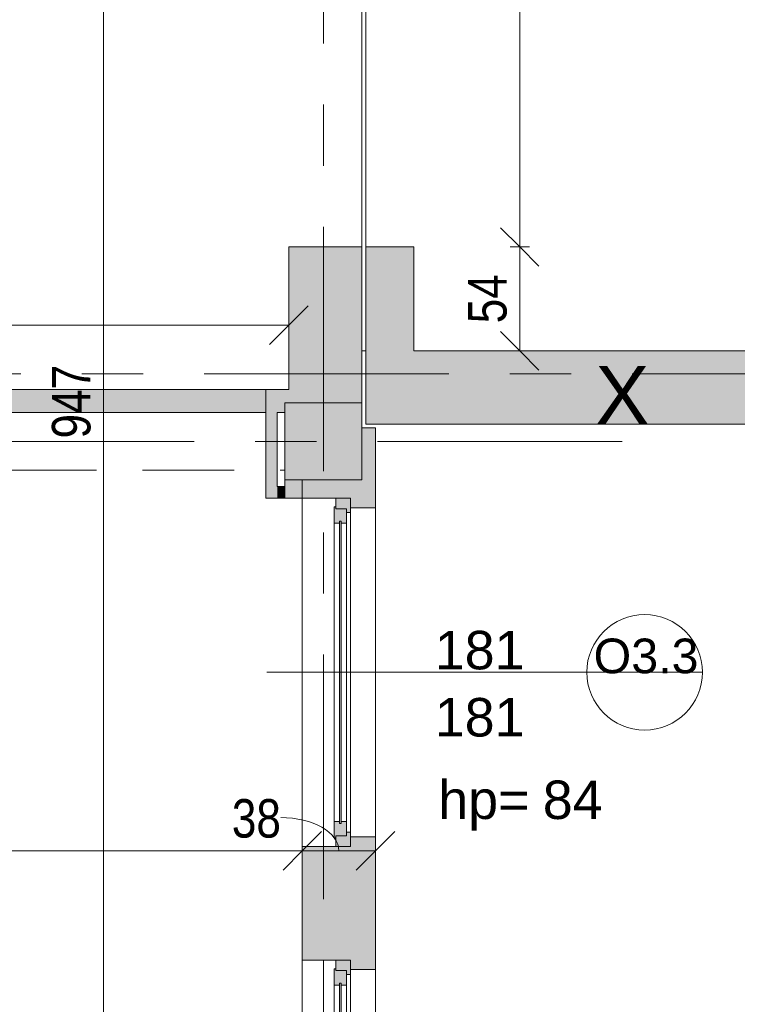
# Model space of a CAD drawing. Header units: centimetres. Extents: x -1737 to 22393, y -8842 to 3838.
# Tile 128 of 174: x 1030 to 1402, y 2036 to 2547. Entities that reach past the tile are written whole.
import ezdxf

# ---------------------------------------------------------------- set-up
doc = ezdxf.new("R2010")
doc.units = ezdxf.units.CM
doc.linetypes.add('Oś', pattern=[222.25, 127, -31.75, 31.75, -31.75])
doc.linetypes.add('Ukryte', pattern=[71.438, 47.625, -23.813])
for name, color, linetype, lineweight in [('A-ANNO-DIMS', 211, 'Continuous', 13), ('A-ANNO-DIMS-100', 211, 'Continuous', 13), ('A-AREA', 32, 'Continuous', 13), ('A-DETL-HDLN', 90, 'Ukryte', 9), ('A-FLOR', 192, 'Continuous', 13), ('A-GLAZ', 151, 'Continuous', 13), ('A-GLAZ-IDEN', 152, 'Continuous', 13), ('A-WALL', 113, 'Continuous', 13), ('A-WALL-PATT', 111, 'Continuous', 13), ('S-COLS', 52, 'Continuous', 13), ('S-GRID', 1, 'Continuous', 13), ('S-GRID-IDEN', 1, 'Continuous', 13)]:
    doc.layers.add(name, color=color, linetype=linetype, lineweight=lineweight)
doc.styles.add('Arial Narrow_2', font='ARIALN.TTF', dxfattribs={"height": 20})
doc.styles.add('Arial_11', font='arial.ttf', dxfattribs={"height": 0.2})
doc.styles.add('Arial_4', font='arial.ttf', dxfattribs={"height": 30})
doc.styles.add('Arial_5', font='arial.ttf', dxfattribs={"height": 20})
doc.styles.add('Arial_9', font='arial.ttf', dxfattribs={"height": 18})
doc.dimstyles.new('Diagonal_1_100__0__wewnętrzne', dxfattribs={"dimscale": 30.48, "dimtxt": 20.468619, "dimasz": 0.656168, "dimexe": 0.164042, "dimexo": 0.0625, "dimgap": 0.032808, "dimtad": 1, "dimdec": 0, "dimdsep": 46, "dimtxsty": 'Arial Narrow_2', "dimblk1": 'OBLIQUE', "dimblk2": 'OBLIQUE', "dimsah": 1, "dimcen": 0.09, "dimazin": 0, "dimtfac": 1, "dimtdec": 4, "dimtix": 1, "dimtmove": 0, "dimatfit": 3, "dimfxl": 0, "dimtvp": 1, "dimtolj": 1, "dimtzin": 0, "dimarcsym": 0})
doc.dimstyles.new('Diagonal_1_100__0__wewnętrzne_1', dxfattribs={"dimscale": 30.48, "dimtxt": 20.468619, "dimasz": 0.656168, "dimexe": 0.164042, "dimexo": 0.0625, "dimgap": 0.032808, "dimtad": 1, "dimdec": 0, "dimdsep": 46, "dimtxsty": 'Arial Narrow_2', "dimblk1": 'OBLIQUE', "dimblk2": 'OBLIQUE', "dimsah": 1, "dimcen": 0.09, "dimazin": 0, "dimtfac": 1, "dimtdec": 4, "dimtix": 1, "dimtmove": 1, "dimatfit": 3, "dimfxl": 0, "dimtvp": 1, "dimtolj": 1, "dimtzin": 0, "dimarcsym": 0})

# ---------------------------------------------------------------- blocks, each defined once
blk = doc.blocks.new('M_Concrete-Square-Column - 400 x 400mm-1512407-3_piętro I __3_90 m_ - stan projektowany')
at = {"layer": 'S-COLS', "lineweight": 9}
blk.add_hatch(color=253, dxfattribs=at).paths.add_polyline_path([(20, -20), (20, 20), (-20, 20), (-20, -20), (11, -20)], flags=0)
for p, q in [((20, 20), (-20, 20)), ((-20, 20), (-20, -20)), ((20, -20), (20, 20)), ((-20, -20), (20, -20))]:
    blk.add_line(p, q, dxfattribs=at)
blk = doc.blocks.new('Okno - automatyczna etykieta - 181x181 _nietypowy podział_-2208595-3_piętro I __3_90 m_ - stan projektowany')
at = {"layer": 'A-GLAZ', "lineweight": 9}
h = blk.add_hatch(color=253, dxfattribs=at)
h.paths.add_polyline_path([(90.5, -0.77), (90.5, 1.5), (85, 1.5), (85, -4), (83, -4), (83, -6), (90.5, -6)], flags=0)
h.paths.add_polyline_path([(-83, -6), (-83, -4), (-85, -4), (-85, 1.5), (-90.5, 1.5), (-90.5, -6), (-85, -6)], flags=0)
h = blk.add_hatch(color=253, dxfattribs=at)
h.paths.add_polyline_path([(86, 1.77), (86, 2.5), (77.5, 2.5), (77.5, -0.25), (78.5, -0.25), (78.5, -1.25), (77.5, -1.25), (77.5, -4), (85, -4), (85, 1.5), (86, 1.5)], flags=0)
h.paths.add_polyline_path([(-77.5, -1.67), (-77.5, -1.25), (-78.5, -1.25), (-78.5, -0.25), (-77.5, -0.25), (-77.5, 2.5), (-86, 2.5), (-86, 1.5), (-85, 1.5), (-85, -4), (-77.5, -4)], flags=0)
blk.add_hatch(color=253, dxfattribs=at).paths.add_polyline_path([(78.5, -0.77), (78.5, -0.25), (-78.5, -0.25), (-78.5, -1.25), (78.5, -1.25)], flags=0)
for p, q in [((-90.5, 1.5), (-85, 1.5)), ((-90.5, -6), (-90.5, 1.5)), ((-86, 2.5), (-77.5, 2.5)), ((-86, 1.5), (-86, 2.5)), ((-85, 1.5), (-86, 1.5)), ((-85, -4), (-85, 1.5)), ((-85, 1.5), (-85, -4)), ((-77.5, 2.5), (-77.5, -0.25)), ((77.5, 2.5), (-77.5, 2.5)), ((77.5, 2.5), (86, 2.5)), ((77.5, -0.25), (77.5, 2.5)), ((85, 1.5), (85, -4)), ((86, 1.5), (85, 1.5)), ((85, 1.5), (90.5, 1.5)), ((85, -4), (85, 1.5)), ((86, 2.5), (86, 1.5)), ((90.5, 1.5), (90.5, -6)), ((-77.5, -4), (-85, -4)), ((-85, -4), (-83, -4)), ((-83, -4), (-83, -6)), ((-78.5, -1.25), (-78.5, -0.25)), ((-78.5, -0.25), (78.5, -0.25)), ((-78.5, -0.25), (-78.5, -1.25)), ((-77.5, -0.25), (-78.5, -0.25)), ((78.5, -1.25), (-78.5, -1.25)), ((-78.5, -1.25), (-77.5, -1.25)), ((-77.5, -1.25), (-77.5, -4)), ((77.5, -4), (-77.5, -4)), ((78.5, -0.25), (77.5, -0.25)), ((77.5, -1.25), (78.5, -1.25)), ((77.5, -4), (77.5, -1.25)), ((85, -4), (77.5, -4)), ((78.5, -0.25), (78.5, -1.25)), ((78.5, -1.25), (78.5, -0.25)), ((83, -4), (85, -4)), ((83, -6), (83, -4)), ((-83, -6), (-90.5, -6)), ((-90.5, -6), (90.5, -6)), ((83, -6), (-83, -6)), ((90.5, -6), (83, -6))]:
    blk.add_line(p, q, dxfattribs=at)
blk = doc.blocks.new('DIMBLOCK82-3_piętro I __3_90 m_ - stan projektowany')
at = {"layer": 'A-ANNO-DIMS-100', "transparency": 16777216}
for p, q in [((1073.19, 2822.33), (1063.19, 2832.33)), ((1068.19, 2822.33), (1078.19, 2822.33)), ((1073.19, 2822.33), (1068.19, 2822.33)), ((1073.19, 1875.33), (1073.19, 2822.33)), ((1073.19, 2822.33), (1083.19, 2812.33)), ((1073.19, 1875.33), (1063.19, 1885.33)), ((1068.19, 1875.33), (1078.19, 1875.33)), ((1073.19, 1875.33), (1068.19, 1875.33)), ((1073.19, 1875.33), (1083.19, 1865.33))]:
    blk.add_line(p, q, dxfattribs=at)
at = {"layer": 'A-ANNO-DIMS-100', "color": 0, "transparency": 16777216, "insert": (1046.35, 2329.82), "char_height": 20, "width": 45.6158, "attachment_point": 1, "rotation": 90, "line_spacing_factor": 0.974696, "style": 'Arial Narrow_2'}
blk.add_mtext('947', dxfattribs=at)
blk = doc.blocks.new('_Oblique')
at = {"color": 0, "linetype": 'ByBlock', "lineweight": -2}
blk.add_line((-0.5, -0.5), (0.5, 0.5), dxfattribs=at)
blk = doc.blocks.new('DIMBLOCK103-3_piętro I __3_90 m_ - stan projektowany')
at = {"layer": 'A-ANNO-DIMS-100', "transparency": 16777216}
for p, q in [((1176.38, 2115.6), (1186.38, 2125.6)), ((1214.38, 2115.6), (1224.38, 2125.6)), ((1176.38, 2110.6), (1176.38, 2120.6)), ((1214.38, 2110.6), (1214.38, 2120.6)), ((1176.38, 2115.6), (1166.38, 2105.6)), ((1214.38, 2115.6), (1176.38, 2115.6)), ((1176.38, 2115.6), (1176.38, 2110.6)), ((1214.38, 2115.6), (1204.38, 2105.6)), ((1214.38, 2115.6), (1214.38, 2110.6))]:
    blk.add_line(p, q, dxfattribs=at)
blk.add_ellipse((1165.15, 2115.6), major_axis=(30.23, 0), ratio=0.570448, start_param=0, end_param=1.570796, dxfattribs=at)
at = {"layer": 'A-ANNO-DIMS-100', "color": 0, "transparency": 16777216, "insert": (1139.8, 2142.45), "char_height": 20, "width": 30.4105, "attachment_point": 1, "line_spacing_factor": 0.974696, "style": 'Arial Narrow_2'}
blk.add_mtext('38', dxfattribs=at)
blk = doc.blocks.new('DIMBLOCK104-3_piętro I __3_90 m_ - stan projektowany')
at = {"layer": 'A-ANNO-DIMS-100', "transparency": 16777216}
for p, q in [((542.38, 2115.6), (552.38, 2125.6)), ((1176.38, 2115.6), (1186.38, 2125.6)), ((542.38, 2110.6), (542.38, 2120.6)), ((1176.38, 2110.6), (1176.38, 2120.6)), ((542.38, 2115.6), (532.38, 2105.6)), ((1176.38, 2115.6), (542.38, 2115.6)), ((542.38, 2115.6), (542.38, 2110.6)), ((1176.38, 2115.6), (1166.38, 2105.6)), ((1176.38, 2115.6), (1176.38, 2110.6))]:
    blk.add_line(p, q, dxfattribs=at)
at = {"layer": 'A-ANNO-DIMS-100', "color": 0, "transparency": 16777216, "insert": (840.37, 2142.45), "char_height": 20, "width": 45.6158, "attachment_point": 1, "line_spacing_factor": 0.974696, "style": 'Arial Narrow_2'}
blk.add_mtext('634', dxfattribs=at)
blk = doc.blocks.new('DIMBLOCK239-3_piętro I __3_90 m_ - stan projektowany')
at = {"layer": 'A-ANNO-DIMS-100', "transparency": 16777216}
for p, q in [((1289.29, 2429.33), (1279.29, 2439.33)), ((1284.29, 2429.33), (1294.29, 2429.33)), ((1289.29, 2429.33), (1284.29, 2429.33)), ((1289.29, 2375.33), (1289.29, 2429.33)), ((1289.29, 2429.33), (1299.29, 2419.33)), ((1289.29, 2375.33), (1279.29, 2385.33)), ((1284.29, 2375.33), (1294.29, 2375.33)), ((1289.29, 2375.33), (1284.29, 2375.33)), ((1289.29, 2375.33), (1299.29, 2365.33))]:
    blk.add_line(p, q, dxfattribs=at)
at = {"layer": 'A-ANNO-DIMS-100', "color": 0, "transparency": 16777216, "insert": (1262.45, 2389.65), "char_height": 20, "width": 30.4105, "attachment_point": 1, "rotation": 90, "line_spacing_factor": 0.974696, "style": 'Arial Narrow_2'}
blk.add_mtext('54', dxfattribs=at)
blk = doc.blocks.new('DIMBLOCK240-3_piętro I __3_90 m_ - stan projektowany')
at = {"layer": 'A-ANNO-DIMS-100', "transparency": 16777216}
for p, q in [((1289.29, 2757.33), (1279.29, 2767.33)), ((1284.29, 2757.33), (1294.29, 2757.33)), ((1289.29, 2757.33), (1284.29, 2757.33)), ((1289.29, 2429.33), (1289.29, 2757.33)), ((1289.29, 2757.33), (1299.29, 2747.33)), ((1289.29, 2429.33), (1279.29, 2439.33)), ((1284.29, 2429.33), (1294.29, 2429.33)), ((1289.29, 2429.33), (1284.29, 2429.33)), ((1289.29, 2429.33), (1299.29, 2419.33))]:
    blk.add_line(p, q, dxfattribs=at)
at = {"layer": 'A-ANNO-DIMS-100', "color": 0, "transparency": 16777216, "insert": (1262.45, 2574.32), "char_height": 20, "width": 45.6158, "attachment_point": 1, "rotation": 90, "line_spacing_factor": 0.974696, "style": 'Arial Narrow_2'}
blk.add_mtext('328', dxfattribs=at)
blk = doc.blocks.new('DIMBLOCK280-3_piętro I __3_90 m_ - stan projektowany')
at = {"layer": 'A-ANNO-DIMS-100', "transparency": 16777216}
for p, q in [((542.38, 2388.73), (552.38, 2398.73)), ((1169.38, 2388.73), (1179.38, 2398.73)), ((542.38, 2383.73), (542.38, 2393.73)), ((1169.38, 2383.73), (1169.38, 2393.73)), ((542.38, 2388.73), (532.38, 2378.73)), ((1169.38, 2388.73), (542.38, 2388.73)), ((542.38, 2388.73), (542.38, 2383.73)), ((1169.38, 2388.73), (1159.38, 2378.73)), ((1169.38, 2388.73), (1169.38, 2383.73))]:
    blk.add_line(p, q, dxfattribs=at)
at = {"layer": 'A-ANNO-DIMS-100', "color": 0, "transparency": 16777216, "insert": (836.87, 2415.58), "char_height": 20, "width": 45.6158, "attachment_point": 1, "line_spacing_factor": 0.974696, "style": 'Arial Narrow_2'}
blk.add_mtext('627', dxfattribs=at)
blk = doc.blocks.new('Okno_PG_typ 100 - metka _wys_parapetu-2491532-3_piętro I __3_90 m_ - stan projektowany')
at = {"layer": 'A-GLAZ-IDEN'}
blk.add_line((0, -1.8946), (0, 0.3677), dxfattribs=at)
blk.add_circle((0, 0.0677), 0.3, dxfattribs=at)
at = {"layer": 'A-GLAZ-IDEN', "insert": (0.5622, -1.0037), "char_height": 0.2, "width": 0.4949, "attachment_point": 1, "rotation": 90, "line_spacing_factor": 0.936439, "style": 'Arial_11'}
blk.add_mtext('\\pt1.27,2.54,3.81,5.08,6.35,7.62,8.89,10.16,11.43,12.7,13.97,15.24,16.51,17.78,19.05,20.32,21.59,22.86,24.13,25.4,26.67,27.94,29.21,30.48,31.75,33.02,34.29,35.56,36.83,38.1,39.37,40.64;hp=', dxfattribs=at)

msp = doc.modelspace()

# ---------------------------------------------------------------- hatches: boundary and pattern name
at = {"layer": 'A-WALL-PATT'}
h = msp.add_hatch(color=9, dxfattribs=at)
h.paths.add_polyline_path([(1234.38, 2375.33), (1234.38, 2429.33), (1209.38, 2429.33), (1209.38, 2375.33)], flags=0)
h.paths.add_polyline_path([(1234.38, 2757.33), (1234.38, 2949.83), (1209.38, 2949.83), (1209.38, 2757.33)], flags=0)
h.paths.add_polyline_path([(1234.38, 3155.83), (1234.38, 3190.83), (1221.88, 3190.83), (1221.88, 3177.83), (1209.38, 3177.83), (1209.38, 3155.83)], flags=0)
h = msp.add_hatch(color=9, dxfattribs=at)
h.paths.add_polyline_path([(1207.38, 2348.33), (1207.38, 2429.33), (1169.38, 2429.33), (1169.38, 2348.33), (1195.88, 2348.33)], flags=0)
h.paths.add_polyline_path([(1176.38, 2757.33), (1207.38, 2757.33), (1207.38, 2788.33), (1169.38, 2788.33), (1169.38, 2757.33)], flags=0)
at = {"layer": 'A-WALL-PATT', "lineweight": 5}
msp.add_hatch(color=254, dxfattribs=at).paths.add_polyline_path([(1547.1, 2337.33), (1553.92, 2375.33), (1209.38, 2375.33), (1209.38, 2337.33), (1261.75, 2337.33)], flags=0)
at = {"layer": 'A-WALL-PATT'}
h = msp.add_hatch(color=9, dxfattribs=at)
h.paths.add_polyline_path([(727.38, 2343.33), (727.38, 2355.33), (607.38, 2355.33), (607.38, 2343.33)], flags=0)
h.paths.add_polyline_path([(837.38, 2343.33), (1157.38, 2343.33), (1157.38, 2355.33), (837.38, 2355.33)], flags=0)
for points in [[(1157.38, 2343.33), (1167.38, 2343.33), (1167.38, 2348.33), (1169.38, 2348.33), (1169.38, 2355.33), (1157.38, 2355.33), (1157.38, 2348.17)], [(1157.38, 2298.83), (1163.38, 2298.83), (1163.38, 2343.33), (1157.38, 2343.33), (1157.38, 2302.63)], [(1176.38, 2298.83), (1176.38, 2308.33), (1167.38, 2308.33), (1167.38, 2298.83)], [(1167.38, 2298.83), (1167.38, 2304.83), (1163.38, 2304.83), (1163.38, 2298.83)]]:
    msp.add_hatch(color=9, dxfattribs=at).paths.add_polyline_path(points, flags=0)
h = msp.add_hatch(color=9, dxfattribs=at)
h.paths.add_polyline_path([(1199.38, 908.33), (1214.38, 908.33), (1214.38, 922.83), (1201.38, 922.83), (1201.38, 917.83), (1176.38, 917.83), (1176.38, 908.33), (1193.88, 908.33)], flags=0)
h.paths.add_polyline_path([(1201.38, 1093.83), (1214.38, 1093.83), (1214.38, 1162.83), (1201.38, 1162.83), (1201.38, 1157.83), (1176.38, 1157.83), (1176.38, 1098.83), (1201.38, 1098.83)], flags=0)
h.paths.add_polyline_path([(1201.38, 1333.83), (1214.38, 1333.83), (1214.38, 1402.83), (1201.38, 1402.83), (1201.38, 1397.83), (1176.38, 1397.83), (1176.38, 1388.33), (1207.38, 1388.33), (1207.38, 1348.33), (1176.38, 1348.33), (1176.38, 1338.83), (1201.38, 1338.83), (1201.38, 1335.8)], flags=0)
h.paths.add_polyline_path([(1214.38, 1573.83), (1214.38, 1642.83), (1201.38, 1642.83), (1201.38, 1637.83), (1176.38, 1637.83), (1176.38, 1578.83), (1201.38, 1578.83), (1201.38, 1573.83)], flags=0)
h.paths.add_polyline_path([(1214.38, 1813.83), (1214.38, 1882.83), (1201.38, 1882.83), (1201.38, 1877.83), (1176.38, 1877.83), (1176.38, 1868.33), (1207.38, 1868.33), (1207.38, 1828.33), (1176.38, 1828.33), (1176.38, 1818.83), (1201.38, 1818.83), (1201.38, 1813.83), (1207.38, 1813.83)], flags=0)
h.paths.add_polyline_path([(1201.38, 2053.83), (1214.38, 2053.83), (1214.38, 2122.83), (1201.38, 2122.83), (1201.38, 2117.83), (1176.38, 2117.83), (1176.38, 2058.83), (1201.38, 2058.83)], flags=0)
h.paths.add_polyline_path([(1204.8, 2293.83), (1214.38, 2293.83), (1214.38, 2335.33), (1207.38, 2335.33), (1207.38, 2308.33), (1176.38, 2308.33), (1176.38, 2298.83), (1201.38, 2298.83), (1201.38, 2293.83)], flags=0)

# ---------------------------------------------------------------- linework, layer by layer
at = {"layer": 'A-AREA', "lineweight": 9}
for p, q in [((1207.38, 2429.33), (1207.38, 2757.33)), ((1209.38, 2429.33), (1209.38, 2757.33))]:
    msp.add_line(p, q, dxfattribs=at)
at = {"layer": 'A-DETL-HDLN'}
for p, q in [((-1192.62, 2343.33), (1167.38, 2343.33)), ((-1192.62, 2343.33), (1167.38, 2343.33)), ((-1192.62, 2313.33), (1167.38, 2313.33)), ((-1192.62, 2313.33), (1167.38, 2313.33))]:
    msp.add_line(p, q, dxfattribs=at)
at = {"layer": 'A-FLOR', "lineweight": 9}
msp.add_line((1207.38, 2375.33), (1209.38, 2375.33), dxfattribs=at)
at = {"layer": 'A-WALL', "lineweight": 9}
for p, q in [((1169.38, 2429.33), (1169.38, 2355.33)), ((1207.38, 2429.33), (1169.38, 2429.33)), ((1207.38, 2348.33), (1207.38, 2429.33)), ((1209.38, 2429.33), (1209.38, 2337.33)), ((1234.38, 2429.33), (1209.38, 2429.33)), ((1234.38, 2375.33), (1234.38, 2429.33)), ((1234.38, 2375.33), (1553.92, 2375.33)), ((1169.38, 2355.33), (837.38, 2355.33)), ((1157.38, 2298.83), (1157.38, 2355.33)), ((837.38, 2343.33), (1157.38, 2343.33)), ((1163.38, 2343.33), (1167.38, 2343.33)), ((1163.38, 2304.83), (1163.38, 2343.33)), ((1214.38, 2335.33), (1207.38, 2335.33)), ((1585.71, 2337.33), (1209.38, 2337.33)), ((1214.38, 2335.33), (1214.38, 1402.83)), ((1167.38, 2308.33), (1167.38, 2298.83)), ((1176.38, 2298.83), (1176.38, 2308.33)), ((1167.38, 2304.83), (1163.38, 2304.83)), ((1157.38, 2298.83), (1193.88, 2298.83)), ((1176.38, 1868.33), (1176.38, 2298.83)), ((1201.38, 2293.83), (1214.38, 2293.83)), ((1214.38, 2122.83), (1201.38, 2122.83)), ((1193.88, 2117.83), (1176.38, 2117.83)), ((1176.38, 2058.83), (1193.88, 2058.83)), ((1201.38, 2053.83), (1214.38, 2053.83))]:
    msp.add_line(p, q, dxfattribs=at)
at = {"layer": 'S-GRID', "linetype": 'Oś'}
for p, q in [((1187.38, 2884.27), (1187.38, 27.13)), ((-1319.27, 2363.33), (1774.38, 2363.33)), ((1342.46, 2328.33), (-1368.76, 2328.33))]:
    msp.add_line(p, q, dxfattribs=at)

# ---------------------------------------------------------------- block references
at = {"layer": 'A-GLAZ', "lineweight": 9, "rotation": 90.00000000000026}
for p in [(1195.38, 2208.33), (1195.38, 1968.33)]:
    msp.add_blockref('Okno - automatyczna etykieta - 181x181 _nietypowy podział_-2208595-3_piętro I __3_90 m_ - stan projektowany', p, dxfattribs=at)
at = {"layer": 'A-GLAZ-IDEN', "xscale": 99.99999999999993, "yscale": 99.99999999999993, "zscale": 99.99999999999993, "rotation": 270.0000000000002}
msp.add_blockref('Okno_PG_typ 100 - metka _wys_parapetu-2491532-3_piętro I __3_90 m_ - stan projektowany', (1347.36, 2208.33), dxfattribs=at)
at = {"layer": 'S-COLS', "lineweight": 9}
msp.add_blockref('M_Concrete-Square-Column - 400 x 400mm-1512407-3_piętro I __3_90 m_ - stan projektowany', (1187.38, 2328.33), dxfattribs=at)

# ---------------------------------------------------------------- texts
at = {"layer": 'A-GLAZ-IDEN', "line_spacing_factor": 0.936439}
for s, insert, char_height, width, attachment_point, style in [('\\pt127,254,381,508,635,762,889,1016,1143,1270,1397,1524,1651,1778,1905,2032,2159,2286,2413,2540,2667,2794,2921,3048,3175,3302,3429,3556,3683,3810,3937,4064;181', (1268.47, 2219.72), 20, 48.3, 5, 'Arial_5'), ('\\pt127.00008,253.99998,381.00006,507.99996,635.00004,761.99994,889.00002,1015.99992,1143,1270.00008,1396.99998,1524.00006,1650.99996,1778.00004,1904.99994,2032.00002,2158.99992,2286,2413.00008,2539.99998,2667.00006,2793.99996,2921.00004,3047.99994,3175.00002,3301.99992,3429,3556.00008,3682.99998,3810.00006,3936.99996,4064.00004;O3.3', (1354.89, 2216.71), 18, 54.3, 5, 'Arial_9'), ('\\pt127,254,381,508,635,762,889,1016,1143,1270,1397,1524,1651,1778,1905,2032,2159,2286,2413,2540,2667,2794,2921,3048,3175,3302,3429,3556,3683,3810,3937,4064;181', (1268.47, 2184.84), 20, 48.3, 5, 'Arial_5'), ('\\pt127,254,381,508,635,762,889,1016,1143,1270,1397,1524,1651,1778,1905,2032,2159,2286,2413,2540,2667,2794,2921,3048,3175,3302,3429,3556,3683,3810,3937,4064;84', (1301.26, 2152.1), 20, 32.4, 1, 'Arial_5')]:
    msp.add_mtext(s, dxfattribs=dict(at, insert=insert, char_height=char_height, width=width, attachment_point=attachment_point, style=style))
at = {"layer": 'S-GRID-IDEN', "insert": (1342.59, 2352.39), "char_height": 30, "width": 27.8, "attachment_point": 5, "line_spacing_factor": 0.936439, "style": 'Arial_4'}
msp.add_mtext('\\pt126.9999,254.0001,381,507.9999,635.0001,762,888.9999,1016.0001,1143,1269.9999,1397.0001,1524,1650.9999,1778.0001,1905,2031.9999,2159.0001,2286,2412.9999,2540.0001,2667,2793.9999,2921.0001,3048,3174.9999,3302.0001,3429,3555.9999,3683.0001,3810,3936.9999,4064.0001;X', dxfattribs=at)

# ---------------------------------------------------------------- dimensions: what is measured, and where the dimension line sits
at = {"layer": 'A-ANNO-DIMS'}
for base, p1, p2, angle, override, picture, middle in [((1073.19, 2822.33), (1068.19, 1875.33), (1068.19, 2822.33), 90, {"dimpost": '<>', "dimfxl": 947}, 'DIMBLOCK82-3_piętro I __3_90 m_ - stan projektowany', (1061.98, 2348.83)), ((1289.29, 2757.33), (1284.29, 2429.33), (1284.29, 2757.33), 90, {"dimpost": '<>', "dimfxl": 328}, 'DIMBLOCK240-3_piętro I __3_90 m_ - stan projektowany', (1278.08, 2593.33)), ((1289.29, 2429.33), (1284.29, 2375.33), (1284.29, 2429.33), 90, {"dimpost": '<>', "dimfxl": 54}, 'DIMBLOCK239-3_piętro I __3_90 m_ - stan projektowany', (1278.12, 2402.33)), ((542.38, 2388.73), (1169.38, 2383.73), (542.38, 2383.73), 0, {"dimpost": '<>', "dimfxl": 627}, 'DIMBLOCK280-3_piętro I __3_90 m_ - stan projektowany', (855.88, 2399.94)), ((542.38, 2115.6), (1176.38, 2110.6), (542.38, 2110.6), 0, {"dimpost": '<>', "dimfxl": 634}, 'DIMBLOCK104-3_piętro I __3_90 m_ - stan projektowany', (859.38, 2126.82))]:
    dim = msp.add_linear_dim(base=base, p1=p1, p2=p2, angle=angle, dimstyle='Diagonal_1_100__0__wewnętrzne', override=override, dxfattribs=at)
    dim.commit()
    dim.dimension.update_dxf_attribs({"geometry": picture, "text_midpoint": middle})
dim = msp.add_linear_dim(base=(1176.38, 2115.6), p1=(1214.38, 2110.6), p2=(1176.38, 2110.6), angle=0, dimstyle='Diagonal_1_100__0__wewnętrzne_1', override={"dimpost": '<>', "dimfxl": 38}, dxfattribs=at)
dim.commit()
dim.dimension.update_dxf_attribs({"geometry": 'DIMBLOCK103-3_piętro I __3_90 m_ - stan projektowany', "text_midpoint": (1155.01, 2129.12), "dimtype": 160})

doc.saveas('drawing.dxf')
